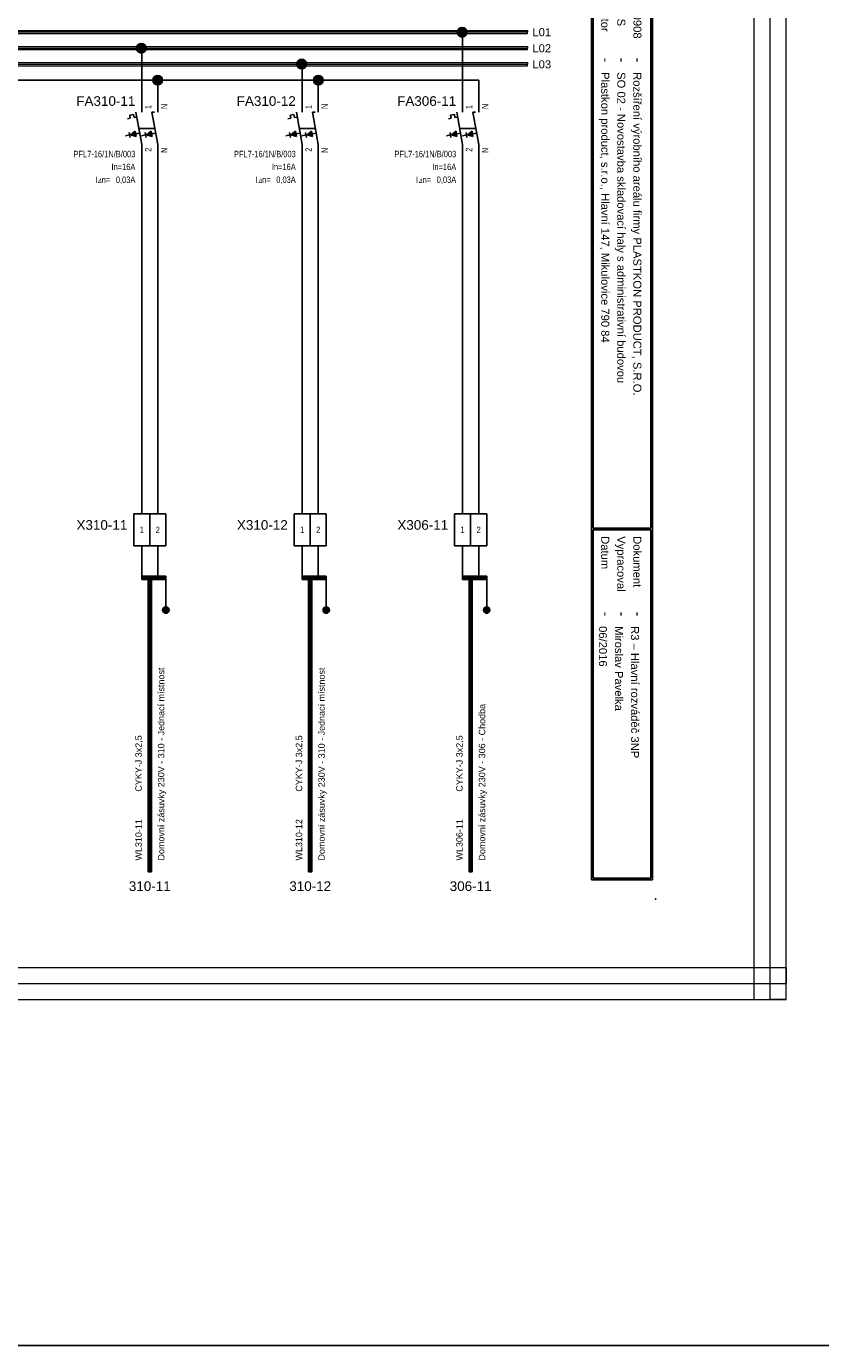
# Model space of a CAD drawing. Extents: x -3642 to 3381, y 3251 to 3904.
# Tile 30 of 41: x 1404 to 1652, y 3251 to 3662. Entities that reach past the tile are written whole.
import ezdxf
from ezdxf.enums import TextEntityAlignment as Align

# ---------------------------------------------------------------- set-up
doc = ezdxf.new("R2010")
doc.units = 0
doc.header["$MEASUREMENT"] = 0
for name, color, linetype in [('1-KRESBA', 7, 'Continuous'), ('__Bílá', 7, 'Continuous'), ('__Oranžová', 30, 'Continuous'), ('__Rudá 010', 10, 'Continuous'), ('__Vínová 220', 220, 'Continuous'), ('__Černá 250', 7, 'Continuous')]:
    doc.layers.add(name, color=color, linetype=linetype)
doc.styles.add('Arial', font='arial.ttf')
doc.styles.add('GENERATED_STYLE_1', font='arial.ttf')
doc.styles.add('GREEKC', font='greekc', dxfattribs={"width": 0.8, "height": 1.3})

# ---------------------------------------------------------------- blocks, each defined once
blk = doc.blocks.new('BLK_Razítko_malé_pro_rozváděče')
at = {"layer": '__Bílá'}
for p, q in [((15, -1), (15, -20)), ((15, -1), (294, -1)), ((15.5, -1.5), (15.5, -19.5)), ((15.5, -1.5), (184.5, -1.5)), ((184.5, -1.5), (184.5, -19.5)), ((185, -1.5), (185, -19.5)), ((185, -1.5), (293.5, -1.5)), ((293.5, -19.5), (293.5, -1.5)), ((294, -20), (294, -1)), ((15, -20), (294, -20)), ((15.5, -19.5), (184.5, -19.5)), ((185, -19.5), (293.5, -19.5)), ((15, -405), (15, -419)), ((15, -405), (294, -405)), ((15.5, -405.5), (15.5, -418.5)), ((15.5, -405.5), (194.5, -405.5)), ((194.5, -405.5), (194.5, -418.5)), ((195, -405.5), (195, -418.5)), ((195, -405.5), (293.5, -405.5)), ((293.5, -405.5), (293.5, -418.5)), ((294, -405), (294, -419)), ((15, -419), (294, -419)), ((15.5, -418.5), (194.5, -418.5)), ((195, -418.5), (293.5, -418.5))]:
    blk.add_line(p, q, dxfattribs=at)
for p in [(0, 0), (300, 0), (0, -420), (300, -420)]:
    blk.add_point(p, dxfattribs=at)
at = {"layer": '__Bílá', "style": 'Arial'}
for s, height, p in [('-', 3, (38, -7)), ('Dokument', 2.5, (187, -7)), ('-', 3, (210.5, -7)), ('SO/PS', 2.5, (17.5, -12)), ('-', 3, (38, -12)), ('Vypracoval', 2.5, (187, -12)), ('-', 3, (210.5, -12)), ('Investor', 2.5, (17.5, -17)), ('-', 3, (38, -17)), ('Datum', 2.5, (187, -17)), ('-', 3, (210.5, -17)), ('PVLK PROJECT s.r.o. , Langrova 195/33,  787 01 Šumperk', 2.5, (17.5, -411)), ('Copyright © 2012 PVLK', 2.5, (197, -411)), ('Telefon: 773 836 685, mobil: 777 848 204, e-mail: %%Upavelka@pvlk.cz', 2.5, (17.5, -416)), ('Číslo dokumentu .....', 2.5, (197, -416))]:
    blk.add_text(s, height=height, dxfattribs=at).set_placement(p)
at = {"layer": '__Vínová 220', "char_height": 2.5, "attachment_point": 7, "style": 'Arial'}
for s, insert in [('715 0908', (17.5, -7)), ('Rozšíření výrobního areálu firmy PLASTKON PRODUCT, S.R.O.', (42.5, -7.75)), ('R3 – Hlavní rozváděč 3NP', (215, -7.75)), ('SO 02 - Novostavba skladovací haly s administrativní budovou', (42.5, -12.75)), ('Miroslav Pavelka', (215, -12.75)), ('Plastkon product, s.r.o., Hlavní 147, Mikulovice 790 84', (42.5, -17.75)), ('06/2016', (215, -17.75))]:
    blk.add_mtext(s, dxfattribs=dict(at, insert=insert))
at = {"layer": '__Vínová 220', "style": 'Arial'}
blk.add_attdef('ČÍSLO', text='', height=4, dxfattribs=at).set_placement((290, -416), align=Align.RIGHT)
blk = doc.blocks.new('V0109A02')
for p, q in [((0, 0), (0, 10)), ((5, 10), (0, 10)), ((5, 0), (5, 10)), ((10, 10), (5, 10)), ((10, 0), (10, 10)), ((5, 0), (0, 0)), ((10, 0), (5, 0))]:
    blk.add_line(p, q)
at = {"style": 'Arial'}
blk.add_attdef('POPIS', text='', height=3, dxfattribs=at).set_placement((-2, 5), align=Align.RIGHT)
at = {"style": 'Arial', "width": 0.8}
for tag, p in [('S1', (2.5, 5)), ('S2', (7.5, 5))]:
    blk.add_attdef(tag, text='', height=2, dxfattribs=at).set_placement(p, align=Align.MIDDLE)
blk = doc.blocks.new('V0085A01')
h = blk.add_hatch(color=256)
edge = h.paths.add_edge_path()
edge.add_arc((0, 0), 1, 0, 360)
blk.add_circle((0, 0), 1)
blk = doc.blocks.new('FEVA0910')
h = blk.add_hatch(color=256)
h.paths.add_polyline_path([(-1.92, -1.71), (-2.06, -0.92), (-3.5, -2)])
h.paths.add_polyline_path([(-3.5, -2), (-1.77, -2.5), (-1.92, -1.71)])
h = blk.add_hatch(color=256)
h.paths.add_polyline_path([(2.94, -0.92), (1.5, -2), (3.08, -1.71)])
h.paths.add_polyline_path([(3.08, -1.71), (1.5, -2), (3.23, -2.5)])
for p, q in [((0, 5), (0, 10)), ((5, 5), (5, 10)), ((-3.75, 4.14), (-2.56, 4.35)), ((-3.75, 4.14), (-3.57, 3.12)), ((-2.56, 4.35), (-2.38, 3.34)), ((-1.82, 5), (0, -5)), ((3.18, 5), (5, -5)), ((3.18, 5), (4, 5)), ((-4.45, 2.96), (-3.57, 3.12)), ((-2.38, 3.34), (-1.54, 3.49)), ((-0.91, 0), (4.09, 0)), ((-3.79, -2.07), (-5.07, -2.29)), ((-3.93, -1.27), (-3.65, -2.86)), ((-3.5, -2), (-2.06, -0.92)), ((-3.5, -2), (-0.64, -1.48)), ((-3.5, -2), (-1.77, -2.5)), ((-2.06, -0.92), (-1.77, -2.5)), ((1.21, -2.07), (-0.07, -2.29)), ((1.07, -1.27), (1.35, -2.86)), ((1.5, -2), (2.94, -0.92)), ((1.5, -2), (4.36, -1.48)), ((1.5, -2), (3.23, -2.5)), ((2.94, -0.92), (3.23, -2.5)), ((0, -5), (0, -10)), ((5, -5), (5, -10))]:
    blk.add_line(p, q)
at = {"style": 'Arial', "width": 0.8}
for s, p in [('I', (-14.5, -17)), ('n=', (-12.5, -17))]:
    blk.add_text(s, height=2, dxfattribs=at).set_placement(p)
at = {"style": 'GREEKC', "oblique": 10, "width": 0.8}
blk.add_text('D', height=1.3, dxfattribs=at).set_placement((-13.68, -17))
at = {"style": 'Arial'}
blk.add_attdef('POPIS', text='', height=3, dxfattribs=at).set_placement((-2, 7), align=Align.RIGHT)
at = {"style": 'Arial', "width": 0.8}
for tag, p in [('NO1', (3, 6)), ('NO2', (8, 6))]:
    blk.add_attdef(tag, p, '', height=2, rotation=90, dxfattribs=at)
for tag, p in [('TYP', (-2, -9)), ('PROUD', (-2, -13)), ('REZID', (-2, -17)), ('DOPLŇ1', (-2, -21)), ('DOPLŇ2', (-2, -25))]:
    blk.add_attdef(tag, text='', height=2, dxfattribs=at).set_placement(p, align=Align.RIGHT)
for tag, p in [('CO1', (3, -6)), ('CO2', (8, -6))]:
    blk.add_attdef(tag, text='', height=2, rotation=90, dxfattribs=at).set_placement(p, align=Align.RIGHT)
blk = doc.blocks.new('L0001A02')
at = {"linetype": 'Continuous'}
h = blk.add_hatch(color=256, dxfattribs=at)
edge = h.paths.add_edge_path()
edge.add_arc((0, 0), 1.5, 0, 360)
blk.add_circle((0, 0), 1.5)

msp = doc.modelspace()

# ---------------------------------------------------------------- linework, layer by layer
at = {"layer": '1-KRESBA'}
for p, q in [((1540.38, 3640), (1540.38, 3660)), ((1440.38, 3640), (1440.38, 3654.84)), ((1490.38, 3640), (1490.38, 3650)), ((1522.78, 3645), (1215.21, 3645)), ((1445.38, 3645), (1415.21, 3645)), ((1445.38, 3640), (1445.38, 3645)), ((1495.38, 3645), (1465.21, 3645)), ((1495.38, 3640), (1495.38, 3645)), ((1545.38, 3645), (1515.21, 3645)), ((1545.38, 3640), (1545.38, 3645)), ((1440.38, 3510), (1440.38, 3620)), ((1445.38, 3620), (1445.38, 3510)), ((1490.38, 3510), (1490.38, 3620)), ((1495.38, 3620), (1495.38, 3510)), ((1540.38, 3510), (1540.38, 3620)), ((1545.38, 3620), (1545.38, 3510)), ((1440.38, 3500), (1440.38, 3490)), ((1445.38, 3500), (1445.38, 3490)), ((1490.38, 3500), (1490.38, 3490)), ((1495.38, 3500), (1495.38, 3490)), ((1540.38, 3500), (1540.38, 3490)), ((1545.38, 3500), (1545.38, 3490)), ((1440.38, 3490.5), (1440.38, 3490)), ((1440.38, 3490.5), (1447.88, 3490.5)), ((1440.38, 3489.5), (1440.38, 3490)), ((1440.38, 3490), (1447.88, 3490)), ((1440.38, 3489.5), (1447.88, 3489.5)), ((1442.38, 3398.53), (1442.38, 3490.5)), ((1442.38, 3490.5), (1442.88, 3490.5)), ((1442.88, 3398.53), (1442.88, 3490.5)), ((1443.38, 3490.5), (1442.88, 3490.5)), ((1443.38, 3398.53), (1443.38, 3490.5)), ((1447.88, 3490.5), (1447.88, 3490)), ((1447.88, 3490), (1447.88, 3480)), ((1447.88, 3489.5), (1447.88, 3490)), ((1490.38, 3490.5), (1490.38, 3490)), ((1490.38, 3490.5), (1497.88, 3490.5)), ((1490.38, 3489.5), (1490.38, 3490)), ((1490.38, 3490), (1497.88, 3490)), ((1490.38, 3489.5), (1497.88, 3489.5)), ((1492.38, 3398.53), (1492.38, 3490.5)), ((1492.38, 3490.5), (1492.88, 3490.5)), ((1492.88, 3398.53), (1492.88, 3490.5)), ((1493.38, 3490.5), (1492.88, 3490.5)), ((1493.38, 3398.53), (1493.38, 3490.5)), ((1497.88, 3490.5), (1497.88, 3490)), ((1497.88, 3490), (1497.88, 3480)), ((1497.88, 3489.5), (1497.88, 3490)), ((1540.38, 3490.5), (1540.38, 3490)), ((1540.38, 3490.5), (1547.88, 3490.5)), ((1540.38, 3489.5), (1540.38, 3490)), ((1540.38, 3490), (1547.88, 3490)), ((1540.38, 3489.5), (1547.88, 3489.5)), ((1542.38, 3398.53), (1542.38, 3490.5)), ((1542.38, 3490.5), (1542.88, 3490.5)), ((1542.88, 3398.53), (1542.88, 3490.5)), ((1543.38, 3490.5), (1542.88, 3490.5)), ((1543.38, 3398.53), (1543.38, 3490.5)), ((1547.88, 3490.5), (1547.88, 3490)), ((1547.88, 3490), (1547.88, 3480)), ((1547.88, 3489.5), (1547.88, 3490)), ((1442.38, 3398.53), (1442.88, 3398.53)), ((1443.38, 3398.53), (1442.88, 3398.53)), ((1492.38, 3398.53), (1492.88, 3398.53)), ((1493.38, 3398.53), (1492.88, 3398.53)), ((1542.38, 3398.53), (1542.88, 3398.53)), ((1543.38, 3398.53), (1542.88, 3398.53))]:
    msp.add_line(p, q, dxfattribs=at)
at = {"layer": '1-KRESBA', "color": 250, "linetype": 'Continuous'}
msp.add_line((1580.59, 3585), (1580.59, 3615), dxfattribs=at)
at = {"layer": '1-KRESBA', "color": 3}
msp.add_lwpolyline([(-3642.15, 3903.52), (3380.95, 3903.52), (3380.95, 3250.95), (-3642.15, 3250.95)], close=True, dxfattribs=at)
at = {"layer": '__Oranžová', "lineweight": 0}
for p, q in [((1210.57, 3660.5), (1560.57, 3660.5)), ((1560.57, 3660.5), (1560.57, 3660)), ((1210.57, 3660), (1560.57, 3660)), ((1210.57, 3659.5), (1560.57, 3659.5)), ((1560.57, 3659.5), (1560.57, 3660)), ((1210.57, 3655.5), (1560.57, 3655.5)), ((1210.57, 3655), (1560.57, 3655)), ((1210.57, 3654.5), (1560.57, 3654.5)), ((1560.57, 3655.5), (1560.57, 3655)), ((1560.57, 3654.5), (1560.57, 3655)), ((1210.57, 3650.5), (1560.57, 3650.5)), ((1210.57, 3650), (1560.57, 3650)), ((1210.57, 3649.5), (1560.57, 3649.5)), ((1560.57, 3650.5), (1560.57, 3650)), ((1560.57, 3649.5), (1560.57, 3650))]:
    msp.add_line(p, q, dxfattribs=at)
at = {"layer": '__Vínová 220', "lineweight": 0}
for p, q in [((1631.26, 3358.74), (1631.26, 3724.82)), ((1636.26, 3358.74), (1636.26, 3724.82)), ((1641.26, 3358.74), (1641.26, 3724.82)), ((1144.86, 3368.74), (1641.26, 3368.74)), ((1641.26, 3368.74), (1641.26, 3363.74)), ((1144.86, 3363.74), (1641.26, 3363.74)), ((1641.26, 3358.74), (1641.26, 3363.74)), ((1144.86, 3358.74), (1641.26, 3358.74)), ((1631.26, 3358.74), (1636.26, 3358.74)), ((1641.26, 3358.74), (1636.26, 3358.74))]:
    msp.add_line(p, q, dxfattribs=at)

# ---------------------------------------------------------------- block references
at = {"color": 250, "linetype": 'Continuous'}
for p in [(1447.88, 3480), (1497.88, 3480), (1547.88, 3480)]:
    msp.add_blockref('V0085A01', p, dxfattribs=at)
at = {"layer": '1-KRESBA', "rotation": 270}
msp.add_blockref('BLK_Razítko_malé_pro_rozváděče', (1600.57, 3690), dxfattribs=at).add_auto_attribs({'ČÍSLO': '24.10'})
at = {"layer": '1-KRESBA'}
for p in [(1540.23, 3659.93), (1440.23, 3654.95), (1490.23, 3650.01), (1445.32, 3645), (1495.41, 3645)]:
    msp.add_blockref('L0001A02', p, dxfattribs=at)
at = {"layer": '__Černá 250'}
for name, p, values in [('FEVA0910', (1440.38, 3630), {'POPIS': 'FA310-11', 'TYP': 'PFL7-16/1N/B/003', 'PROUD': 'In=16A', 'REZID': '0,03A', 'CO1': '2', 'NO1': '1', 'CO2': 'N', 'NO2': 'N'}), ('FEVA0910', (1490.38, 3630), {'POPIS': 'FA310-12', 'TYP': 'PFL7-16/1N/B/003', 'PROUD': 'In=16A', 'REZID': '0,03A', 'CO1': '2', 'NO1': '1', 'CO2': 'N', 'NO2': 'N'}), ('FEVA0910', (1540.38, 3630), {'POPIS': 'FA306-11', 'TYP': 'PFL7-16/1N/B/003', 'PROUD': 'In=16A', 'REZID': '0,03A', 'CO1': '2', 'NO1': '1', 'CO2': 'N', 'NO2': 'N'}), ('V0109A02', (1437.88, 3500), {'POPIS': 'X310-11', 'S1': '1', 'S2': '2'}), ('V0109A02', (1487.88, 3500), {'POPIS': 'X310-12', 'S1': '1', 'S2': '2'}), ('V0109A02', (1537.88, 3500), {'POPIS': 'X306-11', 'S1': '1', 'S2': '2'})]:
    msp.add_blockref(name, p, dxfattribs=at).add_auto_attribs(values)

# ---------------------------------------------------------------- texts
at = {"layer": '__Oranžová', "lineweight": 0, "style": 'Arial'}
for s, p in [('L01', (1562.14, 3658.69)), ('L02', (1562.14, 3653.69)), ('L03', (1562.14, 3648.69))]:
    msp.add_text(s, height=2.5, dxfattribs=at).set_placement(p)
at = {"layer": '__Rudá 010', "style": 'Arial'}
for s, p in [('CYKY-J 3x2,5', (1440.38, 3423.45)), ('CYKY-J 3x2,5', (1490.38, 3423.45)), ('CYKY-J 3x2,5', (1540.38, 3423.45)), ('WL310-11', (1440.38, 3402)), ('WL310-12', (1490.38, 3402)), ('WL306-11', (1540.38, 3402))]:
    msp.add_text(s, height=2, rotation=90, dxfattribs=at).set_placement(p)
at = {"layer": '__Rudá 010', "style": 'GENERATED_STYLE_1'}
for s, p in [('310-11', (1442.88, 3392.53)), ('310-12', (1492.88, 3392.53)), ('306-11', (1542.88, 3392.53))]:
    msp.add_text(s, height=3, dxfattribs=at).set_placement(p, align=Align.CENTER)
at = {"layer": '__Rudá 010', "char_height": 2, "width": 62.8406, "attachment_point": 1, "rotation": 90, "style": 'Arial'}
for s, insert in [('Domovní zásuvky 230V - 310 - Jednací místnost', (1445.42, 3402)), ('Domovní zásuvky 230V - 310 - Jednací místnost', (1495.42, 3402)), ('Domovní zásuvky 230V - 306 - Chodba', (1545.42, 3402))]:
    msp.add_mtext(s, dxfattribs=dict(at, insert=insert))

doc.saveas('drawing.dxf')
